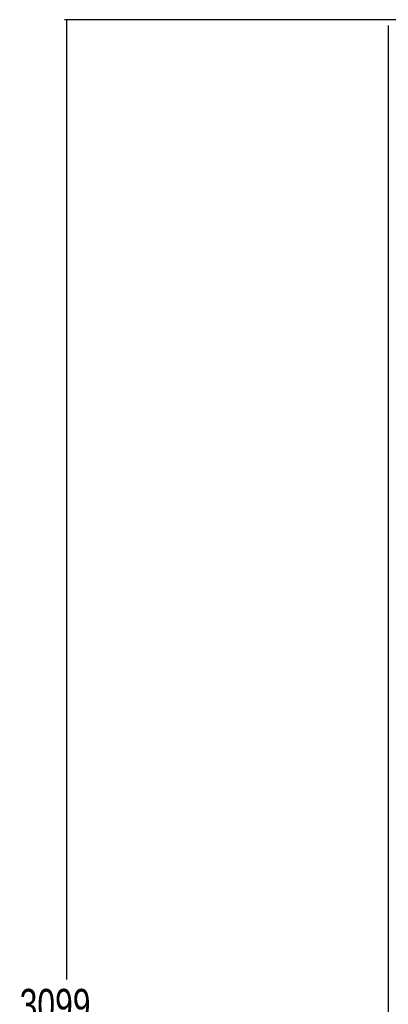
# Model space of a CAD drawing. Header units: millimetres. Extents: x 186 to 9508, y 327 to 8143.
# Tile 3 of 53: x 186 to 766, y 2036 to 3585. Entities that reach past the tile are written whole.
import ezdxf

# ---------------------------------------------------------------- set-up
doc = ezdxf.new("R2010")
doc.units = ezdxf.units.MM
doc.layers.add('COMPONENT_GEOMETRY', color=7, linetype='Continuous')
doc.styles.add('SLDTEXTSTYLE0', font='TXT', dxfattribs={"width": 0.75})
doc.dimstyles.new('SLDDIMSTYLE0', dxfattribs={"dimtxt": 50, "dimasz": 3.302, "dimexe": 0, "dimexo": 0.0625, "dimgap": 12.5, "dimtad": 0, "dimtih": 1, "dimtoh": 1, "dimdec": 0, "dimrnd": 1e-09, "dimzin": 12, "dimdsep": 46, "dimtxsty": 'SLDTEXTSTYLE0', "dimsah": 1, "dimcen": 0.09, "dimadec": 0, "dimazin": 3, "dimtfac": 1, "dimtdec": 0, "dimtofl": 0, "dimtmove": 0, "dimatfit": 3, "dimfxl": 1, "dimfrac": 2, "dimtolj": 1, "dimtzin": 12, "dimarcsym": 0})

# ---------------------------------------------------------------- blocks, each defined once
blk = doc.blocks.new('_D_2')
at = {"layer": 'COMPONENT_GEOMETRY', "color": 7}
for p, q in [((868.8, 3585.3), (256.7, 3585.3)), ((259.8, 3585.3), (259.8, 2075.6)), ((259.8, 486.5), (259.8, 1996.2)), ((337.4, 486.5), (256.7, 486.5))]:
    blk.add_line(p, q, dxfattribs=at)
for points in [[(259.8, 3585.3), (259.3, 3582), (260.3, 3582)], [(259.8, 486.5), (260.3, 489.8), (259.3, 489.8)]]:
    blk.add_solid(points, dxfattribs=at)
at = {"layer": 'COMPONENT_GEOMETRY', "color": 7, "insert": (185.9, 2060.7), "char_height": 50, "attachment_point": 1, "style": 'SLDTEXTSTYLE0'}
blk.add_mtext('3099', dxfattribs=at)

msp = doc.modelspace()

# ---------------------------------------------------------------- linework, layer by layer
at = {"color": 7, "linetype": 'Continuous', "lineweight": 25}
msp.add_line((766.31, 3576.12), (766.31, 702.12), dxfattribs=at)

# ---------------------------------------------------------------- dimensions: what is measured, and where the dimension line sits
at = {"layer": 'COMPONENT_GEOMETRY', "color": 7}
dim = msp.add_linear_dim(base=(259.83, 3585.35), p1=(338.71, 486.47), p2=(870.06, 3585.35), angle=90, dimstyle='SLDDIMSTYLE0', dxfattribs=at)
dim.commit()
dim.dimension.update_dxf_attribs({"geometry": '_D_2', "text_midpoint": (259.83, 2035.91), "dimtype": 160})

doc.saveas('drawing.dxf')
